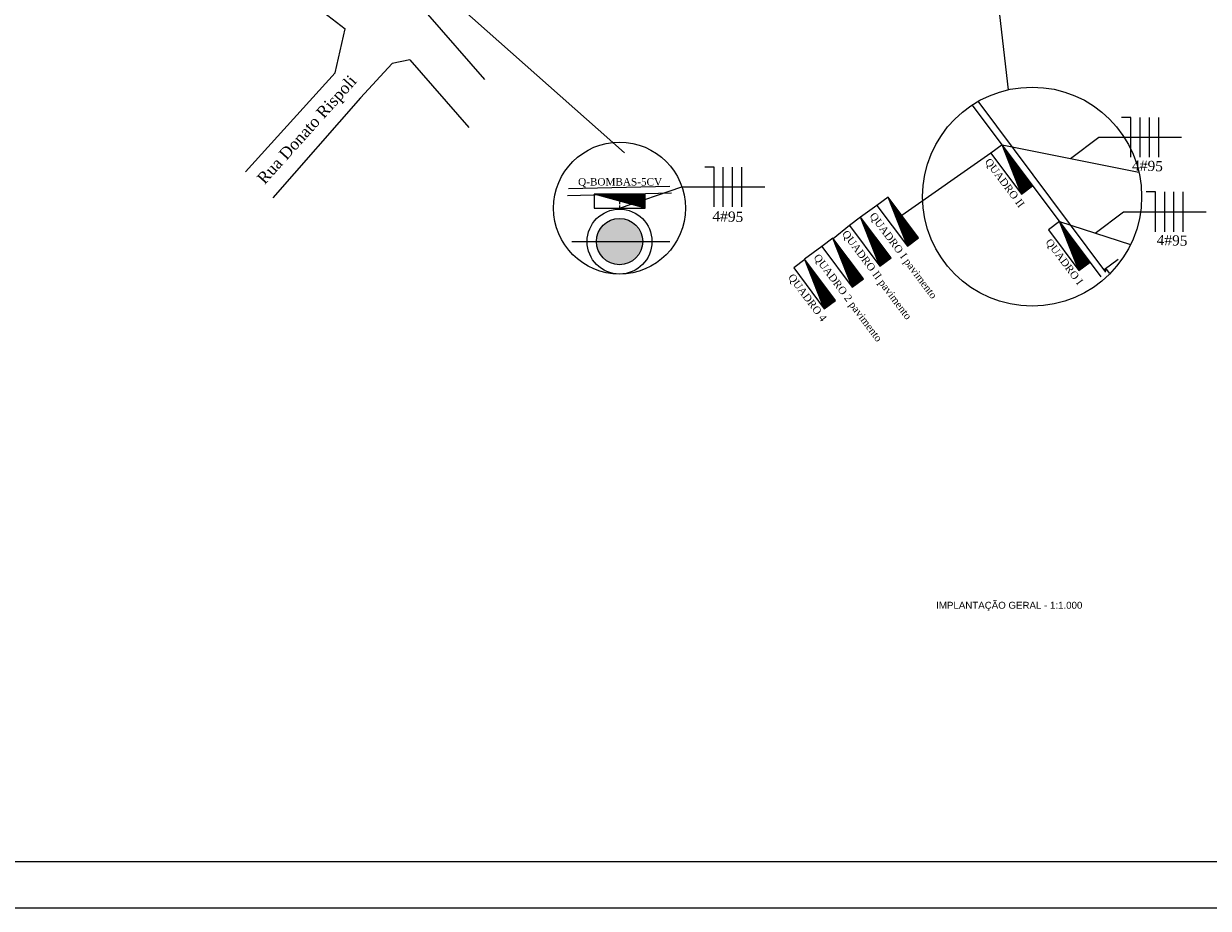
# Model space of a CAD drawing. Header units: millimetres. Extents: x 593 to 1794, y -180 to 570.
# Tile 2 of 71: x 747 to 1003, y -180 to 11. Entities that reach past the tile are written whole.
import ezdxf

# ---------------------------------------------------------------- set-up
doc = ezdxf.new("R2010")
doc.units = ezdxf.units.MM
doc.header["$MEASUREMENT"] = 0
doc.linetypes.add('Dashed', pattern=[0.75, 0.5, -0.25])
doc.layers.add('DUTO', color=5, linetype='Continuous')
for name, color, linetype, lineweight in [('Eletroduto - Marco Polo', 6, 'Continuous', 9), ('Fiação - Marco Polo', 3, 'Continuous', 9), ('Layout - Marco Polo', 252, 'Continuous', 25), ('Layout 01 - Marco Polo', 152, 'Continuous', 25), ('Linha de Chamada - Marco Polo', 1, 'Continuous', 25), ('Projeção - Marco Polo', 50, 'Continuous', 25), ('Textos - Marco Polo', 143, 'Continuous', 25), ('Títulos - Marco Polo', 142, 'Continuous', 50)]:
    doc.layers.add(name, color=color, linetype=linetype, lineweight=lineweight)
doc.styles.add('Textos 1-750 - Marco Polo', font='arial.ttf', dxfattribs={"height": 1.5})
doc.styles.add('TimesNewRoman', font='times.ttf')

msp = doc.modelspace()

# ---------------------------------------------------------------- hatches: boundary and pattern name
at = {"layer": 'Layout 01 - Marco Polo', "linetype": 'Continuous'}
msp.add_hatch(color=256, dxfattribs=at).paths.add_polyline_path([(880.75, -36.24), (880.73, -35.8), (880.67, -35.37), (880.58, -34.94), (880.45, -34.53), (880.28, -34.13), (880.08, -33.74), (879.84, -33.37), (879.58, -33.03), (879.28, -32.7), (878.96, -32.41), (878.61, -32.14), (878.25, -31.91), (877.86, -31.71), (877.46, -31.54), (877.04, -31.41), (876.61, -31.31), (876.18, -31.26), (875.75, -31.24), (875.31, -31.26), (874.88, -31.31), (874.45, -31.41), (874.04, -31.54), (873.63, -31.71), (873.25, -31.91), (872.88, -32.14), (872.53, -32.41), (872.21, -32.7), (871.92, -33.03), (871.65, -33.37), (871.42, -33.74), (871.22, -34.13), (871.05, -34.53), (870.92, -34.94), (870.82, -35.37), (870.77, -35.8), (870.75, -36.24), (870.75, -36.24), (870.77, -36.67), (870.82, -37.11), (870.92, -37.53), (871.05, -37.95), (871.22, -38.35), (871.42, -38.74), (871.65, -39.11), (871.92, -39.45), (872.21, -39.77), (872.53, -40.07), (872.88, -40.33), (873.25, -40.57), (873.63, -40.77), (874.04, -40.94), (874.45, -41.07), (874.88, -41.16), (875.31, -41.22), (875.75, -41.24), (876.18, -41.22), (876.61, -41.16), (877.04, -41.07), (877.46, -40.94), (877.86, -40.77), (878.25, -40.57), (878.61, -40.33), (878.96, -40.07), (879.28, -39.77), (879.58, -39.45), (879.84, -39.11), (880.08, -38.74), (880.28, -38.35), (880.45, -37.95), (880.58, -37.53), (880.67, -37.11), (880.73, -36.67), (880.75, -36.24)])

# ---------------------------------------------------------------- linework, layer by layer
at = {"layer": 'DUTO', "linetype": 'Dashed'}
msp.add_line((875.75, -26.94), (875.75, -29.24), dxfattribs=at)
at = {"layer": 'DUTO'}
for p, q in [((931.32, -28.43), (927.77, -30.97)), ((925.37, -32.77), (921.89, -35.61)), ((919.41, -37.31), (915.71, -40.07))]:
    msp.add_line(p, q, dxfattribs=at)
at = {"layer": 'Eletroduto - Marco Polo'}
for p, q in [((955.93, -17.18), (936.72, -30.63)), ((958.34, -15.38), (987.86, -21.26)), ((970.73, -31.88), (986.06, -36.89))]:
    msp.add_line(p, q, dxfattribs=at)
at = {"layer": 'Fiação - Marco Polo'}
for p, q in [((986.14, -9.46), (984.14, -9.46)), ((986.14, -18.03), (986.14, -9.46)), ((988.14, -18.03), (988.14, -9.46)), ((990.14, -18.03), (990.14, -9.46)), ((992.14, -18.03), (992.14, -9.46)), ((896.15, -20.15), (894.15, -20.15)), ((896.15, -28.72), (896.15, -20.15)), ((898.15, -28.72), (898.15, -20.15)), ((900.15, -28.72), (900.15, -20.15)), ((902.15, -28.72), (902.15, -20.15)), ((991.44, -25.53), (989.44, -25.53)), ((991.44, -34.1), (991.44, -25.53)), ((993.44, -34.1), (993.44, -25.53)), ((995.44, -34.1), (995.44, -25.53)), ((997.44, -34.1), (997.44, -25.53))]:
    msp.add_line(p, q, dxfattribs=at)
at = {"layer": 'Layout - Marco Polo'}
for p, q in [((810.88, 14), (816.5, 9.68)), ((834.31, 12.86), (846.61, -1.29)), ((814.34, 0.19), (816.5, 9.68)), ((830.45, 2.99), (826.64, 2.21)), ((830.45, 2.99), (843.18, -11.65)), ((814.34, 0.19), (794.98, -21.17)), ((826.64, 2.21), (819.82, -5.2)), ((819.82, -5.2), (800.87, -26.79)), ((951.9, -6.79), (979.63, -43.82)), ((980.76, -42.83), (953.17, -5.97)), ((864.75, -24.75), (886.6, -24.25)), ((864.48, -26.26), (886.96, -25.74)), ((983.38, -40.13), (980.4, -42.35)), ((980.95, -42.25), (980.55, -42.55)), ((981.55, -43.05), (980.95, -42.25))]:
    msp.add_line(p, q, dxfattribs=at)
at = {"layer": 'Layout 01 - Marco Polo', "linetype": 'Continuous'}
for p, q in [((958.34, -15.38), (955.93, -17.18)), ((955.93, -17.18), (962.53, -25.98)), ((964.93, -24.18), (958.34, -15.38)), ((962.53, -25.98), (958.34, -15.38)), ((958.41, -15.48), (958.38, -15.5)), ((958.49, -15.58), (958.43, -15.62)), ((958.56, -15.68), (958.48, -15.74)), ((958.64, -15.78), (958.53, -15.86)), ((958.71, -15.88), (958.57, -15.98)), ((958.79, -15.98), (958.62, -16.1)), ((958.86, -16.08), (958.67, -16.22)), ((958.94, -16.18), (958.72, -16.34)), ((959.01, -16.28), (958.76, -16.46)), ((959.09, -16.38), (958.81, -16.58)), ((959.16, -16.48), (958.86, -16.7)), ((959.23, -16.58), (958.91, -16.82)), ((959.31, -16.68), (958.96, -16.94)), ((959.38, -16.78), (959, -17.06)), ((959.46, -16.88), (959.05, -17.19)), ((959.53, -16.98), (959.1, -17.31)), ((959.61, -17.08), (959.15, -17.43)), ((959.68, -17.18), (959.19, -17.55)), ((959.76, -17.28), (959.24, -17.67)), ((959.83, -17.38), (959.29, -17.79)), ((959.91, -17.48), (959.34, -17.91)), ((959.98, -17.58), (959.38, -18.03)), ((960.06, -17.68), (959.43, -18.15)), ((960.13, -17.78), (959.48, -18.27)), ((960.21, -17.88), (959.53, -18.39)), ((960.28, -17.98), (959.57, -18.51)), ((960.36, -18.08), (959.62, -18.63)), ((960.43, -18.18), (959.67, -18.75)), ((960.51, -18.28), (959.72, -18.87)), ((960.58, -18.38), (959.76, -18.99)), ((960.66, -18.48), (959.81, -19.11)), ((960.73, -18.58), (959.86, -19.23)), ((960.81, -18.68), (959.91, -19.35)), ((960.88, -18.78), (959.96, -19.47)), ((960.96, -18.88), (960, -19.6)), ((961.03, -18.98), (960.05, -19.72)), ((961.11, -19.08), (960.1, -19.84)), ((961.18, -19.18), (960.15, -19.96)), ((961.26, -19.28), (960.19, -20.08)), ((961.33, -19.38), (960.24, -20.2)), ((961.41, -19.48), (960.29, -20.32)), ((961.48, -19.58), (960.34, -20.44)), ((961.56, -19.68), (960.38, -20.56)), ((961.63, -19.78), (960.43, -20.68)), ((961.71, -19.88), (960.48, -20.8)), ((961.78, -19.98), (960.53, -20.92)), ((961.86, -20.08), (960.57, -21.04)), ((961.93, -20.18), (960.62, -21.16)), ((962.01, -20.28), (960.67, -21.28)), ((962.08, -20.38), (960.72, -21.4)), ((962.16, -20.48), (960.76, -21.52)), ((962.23, -20.58), (960.81, -21.64)), ((962.31, -20.68), (960.86, -21.76)), ((962.38, -20.78), (960.91, -21.88)), ((962.46, -20.88), (960.96, -22.01)), ((962.53, -20.98), (961, -22.13)), ((962.61, -21.08), (961.05, -22.25)), ((962.68, -21.18), (961.1, -22.37)), ((962.76, -21.28), (961.15, -22.49)), ((962.83, -21.38), (961.19, -22.61)), ((962.91, -21.48), (961.24, -22.73)), ((962.98, -21.58), (961.29, -22.85)), ((963.06, -21.68), (961.34, -22.97)), ((963.13, -21.78), (961.38, -23.09)), ((963.21, -21.88), (961.43, -23.21)), ((963.28, -21.98), (961.48, -23.33)), ((963.36, -22.08), (961.53, -23.45)), ((963.43, -22.18), (961.57, -23.57)), ((963.51, -22.28), (961.62, -23.69)), ((963.58, -22.38), (961.67, -23.81)), ((963.65, -22.48), (961.72, -23.93)), ((963.73, -22.58), (961.76, -24.05)), ((963.8, -22.68), (961.81, -24.17)), ((963.88, -22.78), (961.86, -24.29)), ((963.95, -22.88), (961.91, -24.42)), ((964.03, -22.98), (961.96, -24.54)), ((964.1, -23.08), (962, -24.66)), ((964.18, -23.18), (962.05, -24.78)), ((964.25, -23.28), (962.1, -24.9)), ((964.33, -23.38), (962.15, -25.02)), ((964.4, -23.48), (962.19, -25.14)), ((964.48, -23.58), (962.24, -25.26)), ((964.55, -23.68), (962.29, -25.38)), ((964.63, -23.78), (962.34, -25.5)), ((964.7, -23.88), (962.38, -25.62)), ((964.78, -23.98), (962.43, -25.74)), ((964.85, -24.08), (962.48, -25.86)), ((962.53, -25.98), (964.93, -24.18)), ((881.25, -26.01), (870.25, -26.01)), ((870.25, -26.01), (870.25, -29.01)), ((881.25, -29.01), (870.25, -26.01)), ((870.37, -26.01), (870.37, -26.04)), ((870.5, -26.01), (870.5, -26.08)), ((870.62, -26.01), (870.62, -26.11)), ((870.75, -26.01), (870.75, -26.15)), ((870.87, -26.01), (870.87, -26.18)), ((871, -26.01), (871, -26.21)), ((871.12, -26.01), (871.12, -26.25)), ((871.25, -26.01), (871.25, -26.28)), ((871.37, -26.01), (871.37, -26.32)), ((871.5, -26.01), (871.5, -26.35)), ((871.62, -26.01), (871.62, -26.38)), ((871.75, -26.01), (871.75, -26.42)), ((871.87, -26.01), (871.87, -26.45)), ((872, -26.01), (872, -26.49)), ((872.12, -26.01), (872.12, -26.52)), ((872.25, -26.01), (872.25, -26.55)), ((872.37, -26.01), (872.37, -26.59)), ((872.5, -26.01), (872.5, -26.62)), ((872.62, -26.01), (872.62, -26.66)), ((872.75, -26.01), (872.75, -26.69)), ((872.87, -26.01), (872.87, -26.72)), ((873, -26.01), (873, -26.76)), ((873.12, -26.01), (873.12, -26.79)), ((873.25, -26.01), (873.25, -26.83)), ((873.37, -26.01), (873.37, -26.86)), ((873.5, -26.01), (873.5, -26.9)), ((873.62, -26.01), (873.62, -26.93)), ((873.75, -26.01), (873.75, -26.96)), ((873.87, -26.01), (873.87, -27)), ((874, -26.01), (874, -27.03)), ((874.12, -26.01), (874.12, -27.07)), ((874.25, -26.01), (874.25, -27.1)), ((874.37, -26.01), (874.37, -27.13)), ((874.5, -26.01), (874.5, -27.17)), ((874.62, -26.01), (874.62, -27.2)), ((874.75, -26.01), (874.75, -27.24)), ((874.87, -26.01), (874.87, -27.27)), ((875, -26.01), (875, -27.3)), ((875.12, -26.01), (875.12, -27.34)), ((875.25, -26.01), (875.25, -27.37)), ((875.37, -26.01), (875.37, -27.41)), ((875.5, -26.01), (875.5, -27.44)), ((875.62, -26.01), (875.62, -27.47)), ((875.75, -26.01), (875.75, -27.51)), ((875.87, -26.01), (875.87, -27.54)), ((876, -26.01), (876, -27.58)), ((876.12, -26.01), (876.12, -27.61)), ((876.25, -26.01), (876.25, -27.65)), ((876.37, -26.01), (876.37, -27.68)), ((876.5, -26.01), (876.5, -27.71)), ((876.62, -26.01), (876.62, -27.75)), ((876.75, -26.01), (876.75, -27.78)), ((876.87, -26.01), (876.87, -27.82)), ((877, -26.01), (877, -27.85)), ((877.12, -26.01), (877.12, -27.88)), ((877.25, -26.01), (877.25, -27.92)), ((877.37, -26.01), (877.37, -27.95)), ((877.5, -26.01), (877.5, -27.99)), ((877.62, -26.01), (877.62, -28.02)), ((877.75, -26.01), (877.75, -28.05)), ((877.87, -26.01), (877.87, -28.09)), ((878, -26.01), (878, -28.12)), ((878.12, -26.01), (878.12, -28.16)), ((878.25, -26.01), (878.25, -28.19)), ((878.37, -26.01), (878.37, -28.22)), ((878.5, -26.01), (878.5, -28.26)), ((878.62, -26.01), (878.62, -28.29)), ((878.75, -26.01), (878.75, -28.33)), ((878.87, -26.01), (878.87, -28.36)), ((879, -26.01), (879, -28.4)), ((879.12, -26.01), (879.12, -28.43)), ((879.25, -26.01), (879.25, -28.46)), ((879.37, -26.01), (879.37, -28.5)), ((879.5, -26.01), (879.5, -28.53)), ((879.62, -26.01), (879.62, -28.57)), ((879.75, -26.01), (879.75, -28.6)), ((879.87, -26.01), (879.87, -28.63)), ((880, -26.01), (880, -28.67)), ((880.12, -26.01), (880.12, -28.7)), ((880.25, -26.01), (880.25, -28.74)), ((880.37, -26.01), (880.37, -28.77)), ((880.5, -26.01), (880.5, -28.8)), ((880.62, -26.01), (880.62, -28.84)), ((880.75, -26.01), (880.75, -28.87)), ((880.87, -26.01), (880.87, -28.91)), ((881, -26.01), (881, -28.94)), ((881.12, -26.01), (881.12, -28.97)), ((881.25, -29.01), (881.25, -26.01)), ((933.72, -26.63), (931.32, -28.43)), ((940.32, -35.43), (933.72, -26.63)), ((937.92, -37.23), (933.72, -26.63)), ((933.8, -26.73), (933.77, -26.75)), ((933.87, -26.83), (933.82, -26.87)), ((933.95, -26.93), (933.87, -26.99)), ((934.02, -27.03), (933.91, -27.11)), ((934.1, -27.13), (933.96, -27.23)), ((934.17, -27.23), (934.01, -27.35)), ((934.25, -27.33), (934.06, -27.47)), ((934.32, -27.43), (934.11, -27.59)), ((934.4, -27.53), (934.15, -27.71)), ((934.47, -27.63), (934.2, -27.83)), ((934.55, -27.73), (934.25, -27.95)), ((934.62, -27.83), (934.3, -28.07)), ((934.7, -27.93), (934.34, -28.19)), ((934.77, -28.03), (934.39, -28.32)), ((934.85, -28.13), (934.44, -28.44)), ((870.25, -29.01), (881.25, -29.01)), ((931.32, -28.43), (937.92, -37.23)), ((934.92, -28.23), (934.49, -28.56)), ((935, -28.33), (934.53, -28.68)), ((935.07, -28.43), (934.58, -28.8)), ((935.15, -28.53), (934.63, -28.92)), ((935.22, -28.63), (934.68, -29.04)), ((935.3, -28.73), (934.72, -29.16)), ((935.37, -28.83), (934.77, -29.28)), ((935.45, -28.93), (934.82, -29.4)), ((935.52, -29.03), (934.87, -29.52)), ((935.6, -29.13), (934.91, -29.64)), ((935.67, -29.23), (934.96, -29.76)), ((935.75, -29.33), (935.01, -29.88)), ((935.82, -29.43), (935.06, -30)), ((935.9, -29.53), (935.11, -30.12)), ((935.97, -29.63), (935.15, -30.24)), ((936.05, -29.73), (935.2, -30.36)), ((936.12, -29.83), (935.25, -30.48)), ((936.2, -29.93), (935.3, -30.6)), ((936.27, -30.03), (935.34, -30.73)), ((936.35, -30.13), (935.39, -30.85)), ((936.42, -30.23), (935.44, -30.97)), ((936.5, -30.33), (935.49, -31.09)), ((936.57, -30.43), (935.53, -31.21)), ((936.65, -30.53), (935.58, -31.33)), ((936.72, -30.63), (935.63, -31.45)), ((927.77, -30.97), (925.37, -32.77)), ((925.37, -32.77), (931.96, -41.58)), ((934.36, -39.78), (927.77, -30.97)), ((931.96, -41.58), (927.77, -30.97)), ((927.84, -31.07), (927.82, -31.09)), ((927.92, -31.17), (927.86, -31.21)), ((927.99, -31.27), (927.91, -31.34)), ((928.07, -31.37), (927.96, -31.46)), ((928.14, -31.47), (928.01, -31.58)), ((928.22, -31.57), (928.05, -31.7)), ((928.29, -31.67), (928.1, -31.82)), ((928.37, -31.77), (928.15, -31.94)), ((928.44, -31.87), (928.2, -32.06)), ((928.52, -31.97), (928.24, -32.18)), ((928.59, -32.07), (928.29, -32.3)), ((928.67, -32.17), (928.34, -32.42)), ((928.74, -32.27), (928.39, -32.54)), ((928.82, -32.37), (928.44, -32.66)), ((928.89, -32.47), (928.48, -32.78)), ((928.97, -32.57), (928.53, -32.9)), ((929.04, -32.67), (928.58, -33.02)), ((929.12, -32.78), (928.63, -33.14)), ((929.19, -32.88), (928.67, -33.26)), ((929.27, -32.98), (928.72, -33.38)), ((929.34, -33.08), (928.77, -33.5)), ((929.42, -33.18), (928.82, -33.62)), ((936.8, -30.73), (935.68, -31.57)), ((936.87, -30.83), (935.72, -31.69)), ((936.95, -30.93), (935.77, -31.81)), ((937.02, -31.03), (935.82, -31.93)), ((937.1, -31.13), (935.87, -32.05)), ((937.17, -31.23), (935.92, -32.17)), ((937.25, -31.33), (935.96, -32.29)), ((937.32, -31.43), (936.01, -32.41)), ((937.4, -31.53), (936.06, -32.53)), ((937.47, -31.63), (936.11, -32.65)), ((937.54, -31.73), (936.15, -32.77)), ((937.62, -31.83), (936.2, -32.89)), ((937.69, -31.93), (936.25, -33.01)), ((937.77, -32.03), (936.3, -33.14)), ((937.84, -32.13), (936.34, -33.26)), ((937.92, -32.23), (936.39, -33.38)), ((937.99, -32.33), (936.44, -33.5)), ((938.07, -32.43), (936.49, -33.62)), ((938.14, -32.53), (936.53, -33.74)), ((938.22, -32.63), (936.58, -33.86)), ((938.29, -32.73), (936.63, -33.98)), ((938.37, -32.83), (936.68, -34.1)), ((938.44, -32.93), (936.72, -34.22)), ((938.52, -33.03), (936.77, -34.34)), ((938.59, -33.13), (936.82, -34.46)), ((938.67, -33.23), (936.87, -34.58)), ((970.73, -31.88), (968.33, -33.68)), ((977.33, -40.69), (970.73, -31.88)), ((974.92, -42.49), (970.73, -31.88)), ((970.81, -31.98), (970.78, -32)), ((970.88, -32.08), (970.83, -32.12)), ((970.96, -32.18), (970.88, -32.24)), ((971.03, -32.28), (970.92, -32.36)), ((971.11, -32.38), (970.97, -32.48)), ((971.18, -32.48), (971.02, -32.6)), ((971.26, -32.58), (971.07, -32.73)), ((971.33, -32.68), (971.12, -32.85)), ((971.41, -32.78), (971.16, -32.97)), ((971.48, -32.88), (971.21, -33.09)), ((971.56, -32.98), (971.26, -33.21)), ((971.63, -33.08), (971.31, -33.33)), ((971.71, -33.18), (971.35, -33.45)), ((921.81, -35.51), (919.41, -37.31)), ((928.41, -44.31), (921.81, -35.51)), ((926, -46.11), (921.81, -35.51)), ((921.89, -35.61), (921.86, -35.63)), ((921.96, -35.71), (921.91, -35.75)), ((929.49, -33.28), (928.86, -33.75)), ((929.57, -33.38), (928.91, -33.87)), ((929.64, -33.48), (928.96, -33.99)), ((929.72, -33.58), (929.01, -34.11)), ((929.79, -33.68), (929.05, -34.23)), ((929.87, -33.78), (929.1, -34.35)), ((929.94, -33.88), (929.15, -34.47)), ((930.02, -33.98), (929.2, -34.59)), ((930.09, -34.08), (929.24, -34.71)), ((930.17, -34.18), (929.29, -34.83)), ((930.24, -34.28), (929.34, -34.95)), ((930.32, -34.38), (929.39, -35.07)), ((930.39, -34.48), (929.44, -35.19)), ((930.47, -34.58), (929.48, -35.31)), ((930.54, -34.68), (929.53, -35.43)), ((930.62, -34.78), (929.58, -35.55)), ((930.69, -34.88), (929.63, -35.67)), ((930.77, -34.98), (929.67, -35.79)), ((930.84, -35.08), (929.72, -35.91)), ((930.91, -35.18), (929.77, -36.03)), ((930.99, -35.28), (929.82, -36.16)), ((931.06, -35.38), (929.86, -36.28)), ((931.14, -35.48), (929.91, -36.4)), ((931.21, -35.58), (929.96, -36.52)), ((931.29, -35.68), (930.01, -36.64)), ((931.36, -35.78), (930.05, -36.76)), ((938.74, -33.33), (936.92, -34.7)), ((938.82, -33.43), (936.96, -34.82)), ((938.89, -33.53), (937.01, -34.94)), ((938.97, -33.63), (937.06, -35.06)), ((939.04, -33.73), (937.11, -35.18)), ((939.12, -33.83), (937.15, -35.3)), ((939.19, -33.93), (937.2, -35.42)), ((939.27, -34.03), (937.25, -35.55)), ((939.34, -34.13), (937.3, -35.67)), ((939.42, -34.23), (937.34, -35.79)), ((939.49, -34.33), (937.39, -35.91)), ((939.57, -34.43), (937.44, -36.03)), ((939.64, -34.53), (937.49, -36.15)), ((939.72, -34.63), (937.53, -36.27)), ((939.79, -34.73), (937.58, -36.39)), ((939.87, -34.83), (937.63, -36.51)), ((939.94, -34.93), (937.68, -36.63)), ((940.02, -35.03), (937.72, -36.75)), ((940.09, -35.13), (937.77, -36.87)), ((940.17, -35.23), (937.82, -36.99)), ((940.24, -35.33), (937.87, -37.11)), ((937.92, -37.23), (940.32, -35.43)), ((968.33, -33.68), (974.92, -42.49)), ((971.78, -33.28), (971.4, -33.57)), ((971.86, -33.38), (971.45, -33.69)), ((971.93, -33.48), (971.5, -33.81)), ((972.01, -33.58), (971.54, -33.93)), ((972.08, -33.68), (971.59, -34.05)), ((972.16, -33.78), (971.64, -34.17)), ((972.23, -33.88), (971.69, -34.29)), ((972.31, -33.98), (971.73, -34.41)), ((972.38, -34.08), (971.78, -34.53)), ((972.46, -34.18), (971.83, -34.65)), ((972.53, -34.28), (971.88, -34.77)), ((972.61, -34.38), (971.92, -34.89)), ((972.68, -34.48), (971.97, -35.01)), ((972.76, -34.58), (972.02, -35.14)), ((972.83, -34.68), (972.07, -35.26)), ((972.91, -34.78), (972.12, -35.38)), ((972.98, -34.88), (972.16, -35.5)), ((973.06, -34.98), (972.21, -35.62)), ((973.13, -35.08), (972.26, -35.74)), ((973.21, -35.18), (972.31, -35.86)), ((973.28, -35.28), (972.35, -35.98)), ((973.36, -35.38), (972.4, -36.1)), ((973.43, -35.48), (972.45, -36.22)), ((973.51, -35.58), (972.5, -36.34)), ((973.58, -35.68), (972.54, -36.46)), ((973.66, -35.78), (972.59, -36.58)), ((919.41, -37.31), (926, -46.11)), ((922.04, -35.81), (921.96, -35.87)), ((922.11, -35.91), (922, -35.99)), ((922.19, -36.01), (922.05, -36.11)), ((922.26, -36.11), (922.1, -36.23)), ((922.34, -36.21), (922.15, -36.35)), ((922.41, -36.31), (922.19, -36.47)), ((922.49, -36.41), (922.24, -36.59)), ((922.56, -36.51), (922.29, -36.71)), ((922.64, -36.61), (922.34, -36.83)), ((922.71, -36.71), (922.38, -36.95)), ((922.79, -36.81), (922.43, -37.07)), ((922.86, -36.91), (922.48, -37.2)), ((922.94, -37.01), (922.53, -37.32)), ((923.01, -37.11), (922.57, -37.44)), ((923.09, -37.21), (922.62, -37.56)), ((923.16, -37.31), (922.67, -37.68)), ((923.24, -37.41), (922.72, -37.8)), ((923.31, -37.51), (922.77, -37.92)), ((923.39, -37.61), (922.81, -38.04)), ((923.46, -37.71), (922.86, -38.16)), ((923.54, -37.81), (922.91, -38.28)), ((923.61, -37.91), (922.96, -38.4)), ((923.69, -38.01), (923, -38.52)), ((923.76, -38.11), (923.05, -38.64)), ((923.84, -38.21), (923.1, -38.76)), ((923.91, -38.31), (923.15, -38.88)), ((931.44, -35.88), (930.1, -36.88)), ((931.51, -35.98), (930.15, -37)), ((931.59, -36.08), (930.2, -37.12)), ((931.66, -36.18), (930.24, -37.24)), ((931.74, -36.28), (930.29, -37.36)), ((931.81, -36.38), (930.34, -37.48)), ((931.89, -36.48), (930.39, -37.6)), ((931.96, -36.58), (930.44, -37.72)), ((932.04, -36.68), (930.48, -37.84)), ((932.11, -36.78), (930.53, -37.96)), ((932.19, -36.88), (930.58, -38.08)), ((932.26, -36.98), (930.63, -38.2)), ((932.34, -37.08), (930.67, -38.32)), ((932.41, -37.18), (930.72, -38.44)), ((932.49, -37.28), (930.77, -38.57)), ((932.56, -37.38), (930.82, -38.69)), ((932.64, -37.48), (930.86, -38.81)), ((932.71, -37.58), (930.91, -38.93)), ((932.79, -37.68), (930.96, -39.05)), ((932.86, -37.78), (931.01, -39.17)), ((932.94, -37.88), (931.05, -39.29)), ((933.01, -37.98), (931.1, -39.41)), ((933.09, -38.08), (931.15, -39.53)), ((933.16, -38.18), (931.2, -39.65)), ((933.24, -38.28), (931.24, -39.77)), ((973.73, -35.88), (972.64, -36.7)), ((973.81, -35.98), (972.69, -36.82)), ((973.88, -36.08), (972.73, -36.94)), ((973.96, -36.18), (972.78, -37.06)), ((974.03, -36.28), (972.83, -37.18)), ((974.11, -36.38), (972.88, -37.3)), ((974.18, -36.48), (972.92, -37.42)), ((974.26, -36.58), (972.97, -37.55)), ((974.33, -36.69), (973.02, -37.67)), ((974.4, -36.79), (973.07, -37.79)), ((974.48, -36.89), (973.12, -37.91)), ((974.55, -36.99), (973.16, -38.03)), ((974.63, -37.09), (973.21, -38.15)), ((974.7, -37.19), (973.26, -38.27)), ((974.78, -37.29), (973.31, -38.39)), ((974.85, -37.39), (973.35, -38.51)), ((974.93, -37.49), (973.4, -38.63)), ((975, -37.59), (973.45, -38.75)), ((975.08, -37.69), (973.5, -38.87)), ((975.15, -37.79), (973.54, -38.99)), ((975.23, -37.89), (973.59, -39.11)), ((975.3, -37.99), (973.64, -39.23)), ((975.38, -38.09), (973.69, -39.35)), ((975.45, -38.19), (973.73, -39.47)), ((975.53, -38.29), (973.78, -39.59)), ((915.76, -40.14), (913.36, -41.94)), ((922.35, -48.94), (915.76, -40.14)), ((919.95, -50.74), (915.76, -40.14)), ((915.84, -40.24), (915.81, -40.26)), ((915.91, -40.34), (915.86, -40.38)), ((915.99, -40.44), (915.91, -40.5)), ((916.06, -40.54), (915.95, -40.62)), ((916.14, -40.64), (916, -40.74)), ((916.21, -40.74), (916.05, -40.86)), ((916.29, -40.84), (916.1, -40.98)), ((923.99, -38.41), (923.19, -39)), ((924.06, -38.51), (923.24, -39.12)), ((924.13, -38.61), (923.29, -39.24)), ((924.21, -38.71), (923.34, -39.36)), ((924.28, -38.81), (923.38, -39.48)), ((924.36, -38.91), (923.43, -39.61)), ((924.43, -39.01), (923.48, -39.73)), ((924.51, -39.11), (923.53, -39.85)), ((924.58, -39.21), (923.57, -39.97)), ((924.66, -39.31), (923.62, -40.09)), ((924.73, -39.41), (923.67, -40.21)), ((924.81, -39.51), (923.72, -40.33)), ((924.88, -39.61), (923.77, -40.45)), ((924.96, -39.71), (923.81, -40.57)), ((925.03, -39.81), (923.86, -40.69)), ((925.11, -39.91), (923.91, -40.81)), ((925.18, -40.01), (923.96, -40.93)), ((925.26, -40.11), (924, -41.05)), ((925.33, -40.21), (924.05, -41.17)), ((925.41, -40.31), (924.1, -41.29)), ((925.48, -40.41), (924.15, -41.41)), ((925.56, -40.51), (924.19, -41.53)), ((925.63, -40.61), (924.24, -41.65)), ((925.71, -40.71), (924.29, -41.77)), ((925.78, -40.81), (924.34, -41.89)), ((925.86, -40.91), (924.38, -42.02)), ((933.31, -38.38), (931.29, -39.89)), ((933.39, -38.48), (931.34, -40.01)), ((933.46, -38.58), (931.39, -40.13)), ((933.54, -38.68), (931.44, -40.25)), ((933.61, -38.78), (931.48, -40.37)), ((933.69, -38.88), (931.53, -40.49)), ((933.76, -38.98), (931.58, -40.61)), ((933.84, -39.08), (931.63, -40.73)), ((933.91, -39.18), (931.67, -40.85)), ((933.99, -39.28), (931.72, -40.98)), ((934.06, -39.38), (931.77, -41.1)), ((934.14, -39.48), (931.82, -41.22)), ((934.21, -39.58), (931.86, -41.34)), ((934.29, -39.68), (931.91, -41.46)), ((931.96, -41.58), (934.36, -39.78)), ((975.6, -38.39), (973.83, -39.71)), ((975.68, -38.49), (973.88, -39.83)), ((975.75, -38.59), (973.92, -39.96)), ((975.83, -38.69), (973.97, -40.08)), ((975.9, -38.79), (974.02, -40.2)), ((975.98, -38.89), (974.07, -40.32)), ((976.05, -38.99), (974.12, -40.44)), ((976.13, -39.09), (974.16, -40.56)), ((976.2, -39.19), (974.21, -40.68)), ((976.28, -39.29), (974.26, -40.8)), ((976.35, -39.39), (974.31, -40.92)), ((976.43, -39.49), (974.35, -41.04)), ((976.5, -39.59), (974.4, -41.16)), ((976.58, -39.69), (974.45, -41.28)), ((976.65, -39.79), (974.5, -41.4)), ((976.73, -39.89), (974.54, -41.52)), ((976.8, -39.99), (974.59, -41.64)), ((976.88, -40.09), (974.64, -41.76)), ((976.95, -40.19), (974.69, -41.88)), ((977.03, -40.29), (974.73, -42)), ((977.1, -40.39), (974.78, -42.12)), ((977.18, -40.49), (974.83, -42.24)), ((977.25, -40.59), (974.88, -42.37)), ((974.92, -42.49), (977.33, -40.69)), ((913.36, -41.94), (919.95, -50.74)), ((916.36, -40.94), (916.14, -41.1)), ((916.44, -41.04), (916.19, -41.22)), ((916.51, -41.14), (916.24, -41.34)), ((916.59, -41.24), (916.29, -41.46)), ((916.66, -41.34), (916.33, -41.58)), ((916.74, -41.44), (916.38, -41.7)), ((916.81, -41.54), (916.43, -41.82)), ((916.89, -41.64), (916.48, -41.94)), ((916.96, -41.74), (916.52, -42.07)), ((917.04, -41.84), (916.57, -42.19)), ((917.11, -41.94), (916.62, -42.31)), ((917.19, -42.04), (916.67, -42.43)), ((917.26, -42.14), (916.71, -42.55)), ((917.34, -42.24), (916.76, -42.67)), ((917.41, -42.34), (916.81, -42.79)), ((917.49, -42.44), (916.86, -42.91)), ((917.56, -42.54), (916.91, -43.03)), ((917.64, -42.64), (916.95, -43.15)), ((917.71, -42.74), (917, -43.27)), ((917.78, -42.84), (917.05, -43.39)), ((917.86, -42.94), (917.1, -43.51)), ((917.93, -43.04), (917.14, -43.63)), ((918.01, -43.14), (917.19, -43.75)), ((918.08, -43.24), (917.24, -43.87)), ((918.16, -43.34), (917.29, -43.99)), ((918.23, -43.44), (917.33, -44.11)), ((925.93, -41.01), (924.43, -42.14)), ((926.01, -41.11), (924.48, -42.26)), ((926.08, -41.21), (924.53, -42.38)), ((926.16, -41.31), (924.57, -42.5)), ((926.23, -41.41), (924.62, -42.62)), ((926.31, -41.51), (924.67, -42.74)), ((926.38, -41.61), (924.72, -42.86)), ((926.46, -41.71), (924.77, -42.98)), ((926.53, -41.81), (924.81, -43.1)), ((926.61, -41.91), (924.86, -43.22)), ((926.68, -42.01), (924.91, -43.34)), ((926.76, -42.11), (924.96, -43.46)), ((926.83, -42.21), (925, -43.58)), ((926.91, -42.31), (925.05, -43.7)), ((926.98, -42.41), (925.1, -43.82)), ((927.06, -42.51), (925.15, -43.94)), ((927.13, -42.61), (925.19, -44.06)), ((927.21, -42.71), (925.24, -44.18)), ((927.28, -42.81), (925.29, -44.3)), ((927.36, -42.91), (925.34, -44.43)), ((927.43, -43.01), (925.38, -44.55)), ((927.51, -43.11), (925.43, -44.67)), ((927.58, -43.21), (925.48, -44.79)), ((927.66, -43.31), (925.53, -44.91)), ((927.73, -43.41), (925.57, -45.03)), ((918.31, -43.54), (917.38, -44.23)), ((918.38, -43.64), (917.43, -44.35)), ((918.46, -43.74), (917.48, -44.48)), ((918.53, -43.84), (917.52, -44.6)), ((918.61, -43.94), (917.57, -44.72)), ((918.68, -44.04), (917.62, -44.84)), ((918.76, -44.14), (917.67, -44.96)), ((918.83, -44.24), (917.71, -45.08)), ((918.91, -44.34), (917.76, -45.2)), ((918.98, -44.44), (917.81, -45.32)), ((919.06, -44.54), (917.86, -45.44)), ((919.13, -44.64), (917.91, -45.56)), ((919.21, -44.74), (917.95, -45.68)), ((919.28, -44.84), (918, -45.8)), ((919.36, -44.94), (918.05, -45.92)), ((919.43, -45.04), (918.1, -46.04)), ((919.51, -45.14), (918.14, -46.16)), ((919.58, -45.24), (918.19, -46.28)), ((919.66, -45.34), (918.24, -46.4)), ((919.73, -45.44), (918.29, -46.52)), ((919.81, -45.54), (918.33, -46.64)), ((919.88, -45.64), (918.38, -46.76)), ((919.96, -45.74), (918.43, -46.89)), ((920.03, -45.84), (918.48, -47.01)), ((920.11, -45.94), (918.52, -47.13)), ((927.81, -43.51), (925.62, -45.15)), ((927.88, -43.61), (925.67, -45.27)), ((927.96, -43.71), (925.72, -45.39)), ((928.03, -43.81), (925.77, -45.51)), ((928.11, -43.91), (925.81, -45.63)), ((928.18, -44.01), (925.86, -45.75)), ((928.26, -44.11), (925.91, -45.87)), ((928.33, -44.21), (925.96, -45.99)), ((926, -46.11), (928.41, -44.31)), ((920.18, -46.04), (918.57, -47.25)), ((920.26, -46.14), (918.62, -47.37)), ((920.33, -46.24), (918.67, -47.49)), ((920.41, -46.34), (918.71, -47.61)), ((920.48, -46.44), (918.76, -47.73)), ((920.56, -46.54), (918.81, -47.85)), ((920.63, -46.64), (918.86, -47.97)), ((920.71, -46.74), (918.91, -48.09)), ((920.78, -46.84), (918.95, -48.21)), ((920.86, -46.94), (919, -48.33)), ((920.93, -47.04), (919.05, -48.45)), ((921.01, -47.14), (919.1, -48.57)), ((921.08, -47.24), (919.14, -48.69)), ((921.16, -47.34), (919.19, -48.81)), ((921.23, -47.44), (919.24, -48.93)), ((921.31, -47.54), (919.29, -49.05)), ((921.38, -47.64), (919.33, -49.17)), ((921.46, -47.74), (919.38, -49.3)), ((921.53, -47.84), (919.43, -49.42)), ((921.61, -47.94), (919.48, -49.54)), ((921.68, -48.04), (919.52, -49.66)), ((921.76, -48.14), (919.57, -49.78)), ((921.83, -48.24), (919.62, -49.9)), ((921.91, -48.34), (919.67, -50.02)), ((921.98, -48.44), (919.71, -50.14)), ((922.05, -48.54), (919.76, -50.26)), ((922.13, -48.64), (919.81, -50.38)), ((922.2, -48.74), (919.86, -50.5)), ((922.28, -48.84), (919.91, -50.62)), ((919.95, -50.74), (922.35, -48.94))]:
    msp.add_line(p, q, dxfattribs=at)
at = {"layer": 'Layout 01 - Marco Polo'}
msp.add_line((865.43, -36.24), (886.61, -36.24), dxfattribs=at)
for radius in [7, 5]:
    msp.add_circle((875.75, -36.24), radius, dxfattribs=at)
at = {"layer": 'Linha de Chamada - Marco Polo'}
for p, q in [((952.06, 62.51), (959.67, -3.47)), ((841.49, 14.21), (876.8, -17.1)), ((973.1, -18.32), (979.21, -13.74)), ((979.21, -13.74), (997.07, -13.74)), ((875.75, -29.01), (889.22, -24.43)), ((889.22, -24.43), (907.09, -24.43)), ((978.4, -34.39), (984.51, -29.81)), ((984.51, -29.81), (1002.38, -29.81))]:
    msp.add_line(p, q, dxfattribs=at)
for centre, radius in [((964.82, -26.54), 23.64), ((875.75, -29.01), 14.23)]:
    msp.add_circle(centre, radius, dxfattribs=at)
at = {"layer": 'Projeção - Marco Polo'}
for p, q in [((1784.19, -170.13), (615.98, -170.13)), ((1794.19, -180.13), (593.3, -180.13))]:
    msp.add_line(p, q, dxfattribs=at)

# ---------------------------------------------------------------- texts
at = {"layer": 'Fiação - Marco Polo', "char_height": 2.2, "width": 15.84, "attachment_point": 7, "rotation": 358.4023, "line_spacing_factor": 0.9, "style": 'TimesNewRoman'}
for insert in [(986.37, -20.93), (895.78, -31.87), (991.67, -37.01)]:
    msp.add_mtext('4#95', dxfattribs=dict(at, insert=insert))
at = {"layer": 'Layout 01 - Marco Polo', "char_height": 1.6, "attachment_point": 5, "rotation": 306.8189, "line_spacing_factor": 0.9, "style": 'TimesNewRoman'}
for s, insert, width in [('QUADRO II', (958.75, -23.69), 17.28), ('QUADRO I pavimento', (936.83, -39.41), 27.6712), ('QUADRO II pavimento', (931.11, -43.59), 28.8469), ('QUADRO I', (971.63, -40.71), 15.36), ('QUADRO 2 pavimento', (924.87, -48.53), 27.9927), ('QUADRO 4', (916.17, -48.45), 17.28)]:
    msp.add_mtext(s, dxfattribs=dict(at, insert=insert, width=width))
at = {"layer": 'Layout 01 - Marco Polo', "insert": (875.87, -23.54), "char_height": 1.6, "width": 23.04, "attachment_point": 5, "line_spacing_factor": 0.9, "style": 'TimesNewRoman'}
msp.add_mtext('Q-BOMBAS-5CV', dxfattribs=at)
at = {"layer": 'Textos - Marco Polo', "insert": (799.74, -24.59), "char_height": 2.5, "width": 54, "attachment_point": 7, "rotation": 48.0654, "line_spacing_factor": 0.9, "style": 'TimesNewRoman'}
msp.add_mtext('Rua Donato Rispoli', dxfattribs=at)
at = {"layer": 'Títulos - Marco Polo', "color": 3, "insert": (959.88, -115.94), "char_height": 1.5, "width": 259.2, "attachment_point": 8, "line_spacing_factor": 0.9, "style": 'Textos 1-750 - Marco Polo'}
msp.add_mtext('IMPLANTAÇÃO GERAL - 1:1.000', dxfattribs=at)

doc.saveas('drawing.dxf')
